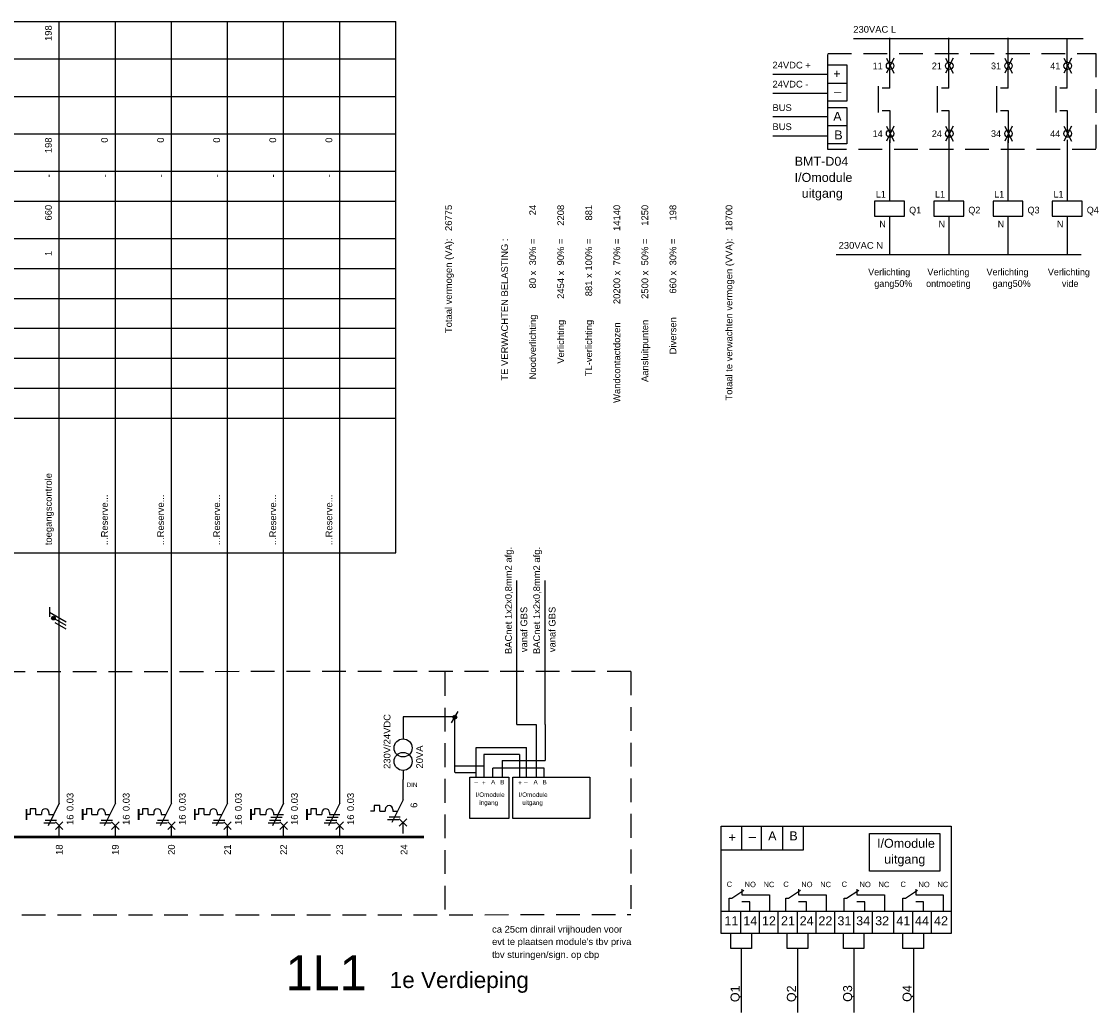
# Model space of a CAD drawing. Extents: x -1048 to 9041, y -525 to 7485.
# Tile 10 of 18: x 2203 to 2490, y 168 to 432. Entities that reach past the tile are written whole.
import ezdxf
from ezdxf.enums import TextEntityAlignment as Align

# ---------------------------------------------------------------- set-up
doc = ezdxf.new("R2010")
doc.units = 0
doc.linetypes.add('HIDDEN', pattern=[9.525, 6.35, -3.175])
doc.layers.get('0').update_dxf_attribs({"linetype": 'CONTINUOUS'})
for name, color, linetype in [('BL$2----', 7, 'CONTINUOUS'), ('EL$1----', 3, 'CONTINUOUS'), ('EL$1----_1L1', 3, 'CONTINUOUS'), ('EL$1----_3L1', 3, 'CONTINUOUS'), ('EL$1----_LK0', 3, 'CONTINUOUS'), ('EL6121--', 3, 'CONTINUOUS'), ('EL6221--', 3, 'CONTINUOUS'), ('EL6522--', 3, 'CONTINUOUS'), ('SHT00006', 7, 'CONTINUOUS')]:
    doc.layers.add(name, color=color, linetype=linetype)
doc.styles.add('BURO-012', font='ARIAL.TTF', dxfattribs={"height": 1.2})
doc.styles.add('BURO-018', font='ARIAL.TTF', dxfattribs={"height": 1.8})
doc.styles.add('EL', font='EB.shx')
doc.styles.get("Standard").update_dxf_attribs({"font": 'ARIAL.TTF'})

# ---------------------------------------------------------------- blocks, each defined once
blk = doc.blocks.new('B26A')
at = {"color": 0, "linetype": 'Continuous'}
for p, q in [((0, 9), (0, 21)), ((0, 9), (-3, 3)), ((-7.75, 6), (-8.75, 6)), ((-7.75, 7.5), (-7.75, 6)), ((-6.25, 7.5), (-7.75, 7.5)), ((-6.25, 6), (-6.25, 7.5)), ((-6.25, 6), (-4.75, 6)), ((-4.75, 6.5), (-4.75, 6)), ((-2.75, 6.5), (-2.75, 6)), ((-2.75, 6), (-1.5, 6)), ((-4.12, 3.75), (-1.12, 3.75)), ((-3.75, 4.5), (-0.75, 4.5)), ((-1, 4), (1, 2)), ((-1, 2), (1, 4)), ((0, 0), (0, 3))]:
    blk.add_line(p, q, dxfattribs=at)
at = {"color": 0, "const_width": 0.5}
blk.add_lwpolyline([(-8.75, 7.5), (-8.75, 4.5)], dxfattribs=at)
at = {"color": 0, "linetype": 'Continuous'}
blk.add_arc((-3.75, 6.5), 1, 0, 180, dxfattribs=at)
at = {"color": 1, "style": 'BURO-018'}
blk.add_attdef('E_VRIJ1', (-2.95, 11.24), '', height=1.8, rotation=90, dxfattribs=at)
at = {"color": 1, "linetype": 'Continuous', "style": 'BURO-018'}
blk.add_attdef('E_IAAN', text='', height=1.8, rotation=90, dxfattribs=at).set_placement((2, 6.9), align=Align.TOP_LEFT)
blk.add_attdef('E_IIA', text='', height=1.8, rotation=90, dxfattribs=at).set_placement((2, 6), align=Align.TOP_RIGHT)
blk = doc.blocks.new('m1')
at = {"color": 0, "linetype": 'Continuous'}
blk.add_line((0, 21), (0, 33), dxfattribs=at)
blk = doc.blocks.new('b1s')
at = {"color": 0, "linetype": 'Continuous'}
blk.add_line((0, 33), (0, 54), dxfattribs=at)
blk = doc.blocks.new('m1s')
at = {"color": 0, "linetype": 'Continuous'}
blk.add_line((0, 54), (0, 66), dxfattribs=at)
blk = doc.blocks.new('B28A')
at = {"color": 0, "linetype": 'Continuous'}
for p, q in [((0, 9), (0, 21)), ((0, 9), (-3, 3)), ((-7.75, 6), (-8.75, 6)), ((-6.25, 7.5), (-7.75, 7.5)), ((-7.75, 7.5), (-7.75, 6)), ((-6.25, 6), (-6.25, 7.5)), ((-6.25, 6), (-4.75, 6)), ((-4.75, 6.5), (-4.75, 6)), ((-4.75, 6.5), (-4.75, 6)), ((-2.75, 6.5), (-2.75, 6)), ((-2.75, 6), (0, 6)), ((-4.12, 3.75), (-1.12, 3.75)), ((-3.75, 4.5), (-0.75, 4.5)), ((-3.38, 5.25), (-0.38, 5.25)), ((-1, 4), (1, 2)), ((-1, 2), (1, 4)), ((0, 0), (0, 3))]:
    blk.add_line(p, q, dxfattribs=at)
at = {"color": 0, "const_width": 0.5}
blk.add_lwpolyline([(-8.75, 7.5), (-8.75, 4.5)], dxfattribs=at)
at = {"color": 0, "linetype": 'Continuous'}
blk.add_arc((-3.75, 6.5), 1, 0, 180, dxfattribs=at)
at = {"color": 1, "style": 'BURO-018'}
blk.add_attdef('E_VRIJ1', (-2.95, 11.24), '', height=1.8, rotation=90, dxfattribs=at)
at = {"color": 1, "linetype": 'Continuous', "style": 'BURO-018'}
blk.add_attdef('E_IAAN', text='', height=1.8, rotation=90, dxfattribs=at).set_placement((2, 6.9), align=Align.TOP_LEFT)
blk.add_attdef('E_IIA', text='', height=1.8, rotation=90, dxfattribs=at).set_placement((2, 6), align=Align.TOP_RIGHT)
blk = doc.blocks.new('0302A1_')
at = {"color": 0, "linetype": 'Continuous'}
blk.add_line((-0.87, -1.5), (0.87, 1.5), dxfattribs=at)
at = {"color": 0, "const_width": 0.5}
blk.add_lwpolyline([(-0.25, 0, 1), (0.25, 0, 1)], format="xyb", close=True, dxfattribs=at)
at = {"color": 0, "linetype": 'Continuous'}
blk.add_circle((0, 0), 0.5, dxfattribs=at)
blk = doc.blocks.new('VOLTAGELABEL')
at = {"color": 0}
blk.add_attdef('VOLTAGE', (0, 0), '', height=1.8, dxfattribs=at)
blk = doc.blocks.new('K101')
at = {"color": 0}
for p, q in [((-4, 2), (-4, -2)), ((4, 2), (-4, 2)), ((4, -2), (4, 2)), ((-4, -2), (4, -2))]:
    blk.add_line(p, q, dxfattribs=at)
at = {"style": 'EL'}
for tag, p in [('K1', (-1, 3)), ('LC', (-5, -1)), ('K2', (-1, -5))]:
    blk.add_attdef(tag, text='', height=1.8, dxfattribs=at).set_placement(p, align=Align.RIGHT)
at = {"flags": 11}
for tag, p in [('I1', (0, 2)), ('I2', (0, -2))]:
    blk.add_attdef(tag, p, '', height=1, dxfattribs=at)
at = {"style": 'EL'}
blk.add_attdef('PNAME', (4, -6), '', height=2.5, dxfattribs=at)
blk = doc.blocks.new('K213')
at = {"color": 0}
for p, q in [((-3, -3.5), (-3, 3.5)), ((0, 3), (-2, 3)), ((-2, -3), (0, -3))]:
    blk.add_line(p, q, dxfattribs=at)
at = {"style": 'EL'}
for tag, p in [('1', (-1, 5)), ('2', (-1, -6))]:
    blk.add_attdef(tag, text='', height=1.8, dxfattribs=at).set_placement(p, align=Align.RIGHT)
blk.add_attdef('RNAME', (4, -1.25), '', height=2.5, dxfattribs=at)
at = {"style": 'EL', "flags": 1}
blk.add_attdef('VDB', text='', height=1.8, dxfattribs=at).set_placement((9, -4.25), align=Align.RIGHT)
blk.add_attdef('VDS', (10, -4.25), '', height=1.8, dxfattribs=at)
blk = doc.blocks.new('X107')
at = {"color": 0}
for p, q in [((1, 2), (-1, -2)), ((-1, 2), (1, -2))]:
    blk.add_line(p, q, dxfattribs=at)
blk.add_circle((0, 0), 1, dxfattribs=at)
at = {"style": 'EL'}
for tag, p in [('LC', (-2, 2)), ('ID', (-1.99, -0.93))]:
    blk.add_attdef(tag, text='', height=1.8, dxfattribs=at).set_placement(p, align=Align.RIGHT)
at = {"style": 'EL', "flags": 1}
blk.add_attdef('PNAME', (3, 2), '', height=2.5, dxfattribs=at)
at = {"style": 'EL'}
blk.add_attdef('NO', (2.06, -0.93), '', height=1.8, dxfattribs=at)

msp = doc.modelspace()

# ---------------------------------------------------------------- linework, layer by layer
at = {"color": 0, "linetype": 'Continuous'}
for p, q in [((2209.98, 275.89), (2209.98, 273.39)), ((2209.98, 274.64), (2214.48, 272.04)), ((2214.48, 271.04), (2211.48, 272.77)), ((2214.48, 270.04), (2211.48, 271.77))]:
    msp.add_line(p, q, dxfattribs=at)
at = {"color": 0, "linetype": 'Continuous', "const_width": 0.5}
msp.add_lwpolyline([(2211.3, 273.02, 1), (2210.8, 273.02, 1)], format="xyb", close=True, dxfattribs=at)
at = {"color": 0, "linetype": 'Continuous'}
msp.add_circle((2211.05, 273.02), 0.5, dxfattribs=at)
at = {"layer": 'EL$1----', "color": 1, "linetype": 'Continuous'}
for p, q in [((2418.11, 416.06), (2423.19, 416.06)), ((2418.11, 404.68), (2423.19, 404.68))]:
    msp.add_line(p, q, dxfattribs=at)
at = {"layer": 'EL$1----', "color": 1, "linetype": 'HIDDEN'}
for p, q in [((2365.45, 258.74), (1859.68, 258.51)), ((2315.67, 258.59), (2315.67, 193.59)), ((2365.45, 258.74), (2365.45, 193.74)), ((1859.68, 193.51), (2365.45, 193.74))]:
    msp.add_line(p, q, dxfattribs=at)
msp.add_lwpolyline([(2418.13, 423.96), (2489.8, 423.96), (2489.8, 398.32), (2418.13, 398.32)], close=True, dxfattribs=at)
at = {"layer": 'EL$1----', "color": 1, "linetype": 'Continuous'}
for points in [[(2418.11, 420.9), (2423.19, 420.9), (2423.19, 411.21), (2418.11, 411.21)], [(2418.11, 409.53), (2423.19, 409.53), (2423.19, 399.84), (2418.11, 399.84)]]:
    msp.add_lwpolyline(points, close=True, dxfattribs=at)
at = {"layer": 'EL$1----', "const_width": 0.7}
msp.add_lwpolyline([(2310.1, 214.5), (2295.1, 214.5)], dxfattribs=at)
at = {"layer": 'EL$1----_1L1', "color": 1}
for p, q in [((1882.6, 432.5), (2302.6, 432.5)), ((2302.6, 290.5), (2302.6, 432.5)), ((1882.6, 422.5), (2302.6, 422.5)), ((1882.6, 412.5), (2302.6, 412.5)), ((1882.6, 402.5), (2302.6, 402.5)), ((1882.6, 392.5), (2302.6, 392.5)), ((1882.6, 384.5), (2302.6, 384.5)), ((1882.6, 374.5), (2302.6, 374.5)), ((1882.6, 366.5), (2302.6, 366.5)), ((1882.6, 358.5), (2302.6, 358.5)), ((1882.6, 350.5), (2302.6, 350.5)), ((1882.6, 342.5), (2302.6, 342.5)), ((1882.6, 334.5), (2302.6, 334.5)), ((1882.6, 326.5), (2302.6, 326.5)), ((1882.6, 290.5), (2302.6, 290.5))]:
    msp.add_line(p, q, dxfattribs=at)
at = {"layer": 'EL$1----_1L1'}
for p, q in [((2212.6, 280.5), (2212.6, 432.5)), ((2227.6, 280.5), (2227.6, 432.5)), ((2242.6, 280.5), (2242.6, 432.5)), ((2257.6, 280.5), (2257.6, 432.5)), ((2272.6, 280.5), (2272.6, 432.5)), ((2287.6, 280.5), (2287.6, 432.5))]:
    msp.add_line(p, q, dxfattribs=at)
for points in [[(2205.1, 214.5, 0.7, 0.7, 0), (2190.1, 214.5, 0.7, 0.7, 0)], [(2220.1, 214.5, 0.7, 0.7, 0), (2205.1, 214.5, 0.7, 0.7, 0)], [(2235.1, 214.5, 0.7, 0.7, 0), (2220.1, 214.5, 0.7, 0.7, 0)], [(2250.1, 214.5, 0.7, 0.7, 0), (2235.1, 214.5, 0.7, 0.7, 0)], [(2265.1, 214.5, 0.7, 0.7, 0), (2250.1, 214.5, 0.7, 0.7, 0)], [(2280.1, 214.5, 0.7, 0.7, 0), (2265.1, 214.5, 0.7, 0.7, 0)], [(2295.1, 214.5, 0.7, 0.7, 0), (2280.1, 214.5, 0.7, 0.7, 0)]]:
    msp.add_lwpolyline(points, format="xyseb", dxfattribs=at)
at = {"layer": 'EL$1----_LK0', "linetype": 'Continuous'}
for p, q in [((2318.39, 246.65), (2304.55, 246.65)), ((2304.55, 246.65), (2304.55, 240.72)), ((2304.54, 232.28), (2304.54, 229.88)), ((2304.54, 224.38), (2304.54, 229.88)), ((2296.79, 222.88), (2296.79, 221.38)), ((2298.29, 222.88), (2296.79, 222.88)), ((2298.29, 221.38), (2298.29, 222.88)), ((2299.79, 221.88), (2299.79, 221.38)), ((2304.54, 224.38), (2301.54, 218.38)), ((2301.79, 221.88), (2301.79, 221.38)), ((2296.79, 221.38), (2295.79, 221.38)), ((2298.29, 221.38), (2299.79, 221.38)), ((2300.41, 219.13), (2303.41, 219.13)), ((2300.79, 219.88), (2303.79, 219.88)), ((2301.79, 221.38), (2303.04, 221.38)), ((2303.54, 219.38), (2305.54, 217.38)), ((2303.54, 217.38), (2305.54, 219.38)), ((2304.54, 215.38), (2304.54, 218.38))]:
    msp.add_line(p, q, dxfattribs=at)
for centre in [(2304.54, 238.29), (2304.54, 234.68)]:
    msp.add_circle(centre, 2.41, dxfattribs=at)
msp.add_arc((2300.79, 221.88), 1, 0, 180, dxfattribs=at)
at = {"layer": 'EL6121--', "color": 1, "linetype": 'Continuous'}
for p, q in [((2318.39, 231.76), (2318.39, 246.65)), ((2324.06, 230.45), (2324.06, 238.4)), ((2324.06, 238.4), (2337.53, 238.4)), ((2335.67, 236.54), (2326.1, 236.54)), ((2326.1, 236.54), (2326.1, 230.45)), ((2335.67, 236.54), (2335.67, 230.5)), ((2337.53, 230.45), (2337.53, 238.4)), ((2326.1, 233.42), (2318.45, 233.42)), ((2318.45, 231.76), (2324.06, 231.76)), ((2395.11, 211.02), (2395.11, 217.39)), ((2400.38, 211.02), (2400.38, 217.39)), ((2406.08, 211.02), (2406.08, 217.39)), ((2411.6, 211.02), (2411.6, 217.39)), ((2389.59, 211.02), (2411.6, 211.02)), ((2392.42, 198.1), (2395.68, 200.23)), ((2395.15, 200.51), (2395.15, 198.99)), ((2395.15, 198.99), (2402.51, 198.99)), ((2402.51, 198.99), (2402.51, 194.64)), ((2407.57, 198.1), (2410.83, 200.23)), ((2410.3, 200.51), (2410.3, 198.99)), ((2410.3, 198.99), (2417.66, 198.99)), ((2417.66, 198.99), (2417.66, 194.64)), ((2423.15, 198.1), (2426.41, 200.23)), ((2425.89, 200.51), (2425.89, 198.99)), ((2425.89, 198.99), (2433.24, 198.99)), ((2433.24, 198.99), (2433.24, 194.64)), ((2438.9, 198.1), (2442.15, 200.23)), ((2441.63, 200.51), (2441.63, 198.99)), ((2441.63, 198.99), (2448.98, 198.99)), ((2448.98, 198.99), (2448.98, 194.64)), ((2391.73, 194.84), (2391.73, 198.1)), ((2391.73, 198.1), (2392.42, 198.1)), ((2397.26, 197.18), (2395.15, 197.18)), ((2397.26, 194.72), (2397.26, 197.18)), ((2406.89, 194.84), (2406.89, 198.1)), ((2406.89, 198.1), (2407.57, 198.1)), ((2412.42, 197.18), (2410.3, 197.18)), ((2412.42, 194.72), (2412.42, 197.18)), ((2422.47, 194.84), (2422.47, 198.1)), ((2422.47, 198.1), (2423.15, 198.1)), ((2428, 197.18), (2425.89, 197.18)), ((2428, 194.72), (2428, 197.18)), ((2438.21, 194.84), (2438.21, 198.1)), ((2438.21, 198.1), (2438.9, 198.1)), ((2443.74, 197.18), (2441.63, 197.18)), ((2443.74, 194.72), (2443.74, 197.18)), ((2394.76, 194.69), (2394.76, 188.71)), ((2399.8, 194.69), (2399.8, 188.71)), ((2409.9, 194.69), (2409.9, 188.71)), ((2414.9, 194.69), (2414.9, 188.71)), ((2424.99, 194.69), (2424.99, 188.71)), ((2430, 194.69), (2430, 188.71)), ((2440.74, 194.69), (2440.74, 188.71)), ((2445.74, 194.69), (2445.74, 188.71)), ((2392.19, 184.71), (2392.19, 188.55)), ((2397.69, 188.55), (2397.69, 184.71)), ((2407.25, 184.71), (2407.25, 188.55)), ((2412.75, 188.55), (2412.75, 184.71)), ((2422.29, 184.71), (2422.29, 188.55)), ((2427.8, 188.55), (2427.8, 184.71)), ((2438.19, 184.71), (2438.19, 188.55)), ((2443.7, 188.55), (2443.7, 184.71)), ((2397.69, 184.71), (2392.19, 184.71)), ((2394.99, 184.6), (2394.99, 167.58)), ((2412.75, 184.71), (2407.25, 184.71)), ((2410.05, 184.6), (2410.05, 167.58)), ((2427.8, 184.71), (2422.29, 184.71)), ((2425.1, 184.6), (2425.1, 167.58)), ((2443.7, 184.71), (2438.19, 184.71)), ((2441, 184.6), (2441, 167.58))]:
    msp.add_line(p, q, dxfattribs=at)
at = {"layer": 'EL6121--', "linetype": 'Continuous'}
for p, q in [((2335, 244.54), (2340.13, 244.54)), ((2340.13, 244.54), (2340.13, 230.52)), ((2342.55, 244.54), (2342.55, 234.96)), ((2331.06, 234.96), (2331.06, 230.52)), ((2331.06, 234.96), (2342.55, 234.96)), ((2342.23, 232.88), (2328.52, 232.88)), ((2328.52, 230.52), (2328.52, 232.88)), ((2342.23, 230.52), (2342.23, 232.88)), ((2389.6, 194.69), (2451.15, 194.69)), ((2404.8, 194.69), (2404.8, 188.71)), ((2419.91, 194.69), (2419.91, 188.71)), ((2435.65, 194.69), (2435.65, 188.71))]:
    msp.add_line(p, q, dxfattribs=at)
for points in [[(2322.41, 230.46), (2332.8, 230.46), (2332.8, 219.39), (2322.41, 219.39)], [(2333.9, 230.46), (2354.47, 230.46), (2354.47, 219.39), (2333.9, 219.39)], [(2389.59, 217.38), (2451.09, 217.38), (2451.09, 188.71), (2389.59, 188.71)]]:
    msp.add_lwpolyline(points, close=True, dxfattribs=at)
at = {"layer": 'EL6121--', "color": 1, "linetype": 'Continuous'}
msp.add_lwpolyline([(2429.27, 215.4), (2448.04, 215.4), (2448.04, 205.34), (2429.27, 205.34)], close=True, dxfattribs=at)
at = {"layer": 'EL6522--'}
for p, q in [((2335, 244.54), (2335, 283.02)), ((2342.55, 244.54), (2342.55, 283.02))]:
    msp.add_line(p, q, dxfattribs=at)
at = {"layer": 'SHT00006', "color": 7}
for points in [[(2425.01, 428.01), (2486.44, 428.01)], [(2403.4, 418.45), (2418.11, 418.45)], [(2403.4, 413.36), (2418.11, 413.36)], [(2403.4, 407.08), (2418.11, 407.08)], [(2403.4, 401.98), (2418.11, 401.98)], [(2420.39, 370.25), (2485.87, 370.25)]]:
    msp.add_lwpolyline(points, dxfattribs=at)
at = {"layer": 'SHT00006', "linetype": 'Continuous'}
for points in [[(2434.67, 414.69), (2434.67, 428.15)], [(2450.5, 414.69), (2450.5, 428.15)], [(2466.32, 414.69), (2466.32, 428.15)], [(2482.17, 414.69), (2482.17, 428)], [(2434.67, 408.69), (2434.67, 400.1)], [(2450.5, 408.69), (2450.5, 400.1)], [(2466.32, 408.69), (2466.32, 400.1)], [(2482.17, 408.69), (2482.17, 401.99)]]:
    msp.add_lwpolyline(points, dxfattribs=at)
at = {"layer": 'SHT00006'}
for points in [[(2434.65, 400.84), (2434.65, 395.44)], [(2434.65, 400.84), (2434.65, 395.44)], [(2450.48, 400.84), (2450.48, 395.44)], [(2450.48, 400.84), (2450.48, 395.44)], [(2466.3, 400.84), (2466.3, 395.44)], [(2466.3, 400.84), (2466.3, 395.44)], [(2482.15, 400.84), (2482.15, 395.44)], [(2434.65, 395.44), (2434.65, 384.44)], [(2450.48, 395.44), (2450.48, 384.44)], [(2466.3, 395.44), (2466.3, 384.44)], [(2482.15, 395.44), (2482.15, 384.44)], [(2434.65, 380.43), (2434.65, 370.25)], [(2450.48, 380.43), (2450.48, 370.25)], [(2466.3, 380.43), (2466.3, 370.25)], [(2482.15, 380.43), (2482.15, 370.25)]]:
    msp.add_lwpolyline(points, dxfattribs=at)

# ---------------------------------------------------------------- block references
at = {"layer": 'EL$1----'}
msp.add_blockref('0302A1_', (2318.39, 246.55), dxfattribs=at)
msp.add_blockref('0302A1_', (2318.39, 246.55), dxfattribs=at)
at = {"layer": 'EL$1----_1L1'}
for name, p in [('m1s', (2212.6, 214.5)), ('m1s', (2227.6, 214.5)), ('m1s', (2242.6, 214.5)), ('m1s', (2257.6, 214.5)), ('m1s', (2272.6, 214.5)), ('m1s', (2287.6, 214.5)), ('b1s', (2212.6, 214.5)), ('b1s', (2227.6, 214.5)), ('b1s', (2242.6, 214.5)), ('b1s', (2257.6, 214.5)), ('b1s', (2272.6, 214.5)), ('b1s', (2287.6, 214.5)), ('m1', (2212.6, 214.5)), ('m1', (2227.6, 214.5)), ('m1', (2242.6, 214.5)), ('m1', (2257.6, 214.5)), ('m1', (2272.6, 214.5)), ('m1', (2287.6, 214.5))]:
    msp.add_blockref(name, p, dxfattribs=at)
for name, p, values in [('B26A', (2212.6, 214.5), {'E_IIA': '16', 'E_IAAN': '0.03'}), ('B26A', (2227.6, 214.5), {'E_IIA': '16', 'E_IAAN': '0.03'}), ('B26A', (2242.6, 214.5), {'E_IIA': '16', 'E_IAAN': '0.03'}), ('B26A', (2257.6, 214.5), {'E_IIA': '16', 'E_IAAN': '0.03'}), ('B28A', (2272.6, 214.5), {'E_IAAN': '0.03', 'E_IIA': '16'}), ('B28A', (2287.6, 214.5), {'E_IAAN': '0.03', 'E_IIA': '16'})]:
    msp.add_blockref(name, p, dxfattribs=at).add_auto_attribs(values)
at = {"layer": 'SHT00006'}
for name, p, values in [('VOLTAGELABEL', (2424.93, 429.51), {'VOLTAGE': '230VAC L'}), ('VOLTAGELABEL', (2403.32, 419.95), {'VOLTAGE': '24VDC +'}), ('X107', (2434.78, 420.67), {'ID': '11'}), ('X107', (2450.61, 420.67), {'ID': '21'}), ('X107', (2466.43, 420.67), {'ID': '31'}), ('X107', (2482.28, 420.67), {'ID': '41'}), ('VOLTAGELABEL', (2403.32, 414.86), {'VOLTAGE': '24VDC -'}), ('VOLTAGELABEL', (2403.32, 408.58), {'VOLTAGE': 'BUS'}), ('VOLTAGELABEL', (2403.32, 403.48), {'VOLTAGE': 'BUS'}), ('X107', (2434.78, 402.55), {'ID': '14'}), ('X107', (2450.61, 402.55), {'ID': '24'}), ('X107', (2466.43, 402.55), {'ID': '34'}), ('X107', (2482.28, 402.55), {'ID': '44'}), ('K101', (2434.65, 382.44), {'K1': 'L1', 'K2': 'N'}), ('K101', (2450.48, 382.44), {'K1': 'L1', 'K2': 'N'}), ('K101', (2466.3, 382.44), {'K1': 'L1', 'K2': 'N'}), ('K101', (2482.15, 382.44), {'K1': 'L1', 'K2': 'N'}), ('VOLTAGELABEL', (2421.02, 371.75), {'VOLTAGE': '230VAC N'})]:
    msp.add_blockref(name, p, dxfattribs=at).add_auto_attribs(values)
at = {"layer": 'SHT00006', "color": 0, "linetype": 'Continuous'}
for p in [(2434.67, 411.69), (2450.5, 411.69), (2466.32, 411.69), (2482.17, 411.69)]:
    msp.add_blockref('K213', p, dxfattribs=at)

# ---------------------------------------------------------------- texts
at = {"color": 1, "linetype": 'Continuous', "style": 'BURO-018'}
msp.add_attdef('6', text='', height=1.8, rotation=90, dxfattribs=at).set_placement((2306.54, 222.28), align=Align.TOP_LEFT)
at = {"layer": 'BL$2----', "color": 4, "linetype": 'Continuous', "style": 'BURO-012'}
msp.add_text('1L1', height=9.31, dxfattribs=at).set_placement((2273.11, 173.53))
at = {"layer": 'EL$1----', "color": 2, "linetype": 'Continuous', "style": 'BURO-018'}
for s, p in [('BACnet 1x2x0,8mm2 afg. ', (2333.62, 263.39)), ('BACnet 1x2x0,8mm2 afg. ', (2341.17, 263.39)), ('vanaf GBS', (2337.75, 263.89)), ('vanaf GBS', (2345.3, 263.89))]:
    msp.add_text(s, height=1.8, rotation=90, dxfattribs=at).set_placement(p)
at = {"layer": 'EL$1----', "color": 1, "linetype": 'Continuous', "style": 'BURO-018'}
for s, p in [('230V/24VDC', (2301.17, 232.69)), ('20VA', (2309.86, 232.8))]:
    msp.add_text(s, height=1.8, rotation=90, dxfattribs=at).set_placement(p)
at = {"layer": 'EL$1----', "color": 2, "linetype": 'Continuous', "style": 'BURO-018'}
for s, height, p in [('ca 25cm dinrail vrijhouden voor', 1.8, (2328.34, 188.93)), ("evt te plaatsen module's tbv priva", 1.8, (2328.34, 185.61)), ('tbv sturingen/sign. op cbp', 1.8, (2328.34, 182.14)), ('1e Verdieping', 4.32, (2300.96, 174.11))]:
    msp.add_text(s, height=height, dxfattribs=at).set_placement(p)
at = {"layer": 'EL$1----_1L1', "color": 1, "style": 'BURO-018'}
for s, p in [('198', (2210.6, 431.5)), ('198', (2210.6, 401.5)), ('0', (2225.6, 401.5)), ('0', (2240.6, 401.5)), ('0', (2255.6, 401.5)), ('0', (2270.6, 401.5)), ('0', (2285.6, 401.5)), ('-', (2210.6, 391.7)), ('-', (2225.6, 391.7)), ('-', (2240.6, 391.7)), ('-', (2255.6, 391.7)), ('-', (2270.6, 391.7)), ('-', (2285.6, 391.7)), ('660', (2210.6, 383.5)), ('26775', (2317.6, 383.5)), ('        24', (2340.1, 383.5)), ('      2208', (2347.6, 383.5)), ('       881', (2355.1, 383.5)), ('     14140', (2362.6, 383.5)), ('      1250', (2370.1, 383.5)), ('       198', (2377.6, 383.5)), ('18700', (2392.6, 383.5)), ('Noodverlichting          80 x  30% =', (2340.1, 374.5)), ('Verlichting        2454 x  90% =', (2347.6, 374.5)), ('TL-verlichting         881 x 100% =', (2355.1, 374.5)), ('Wandcontactdozen       20200 x  70% =', (2362.6, 374.5)), ('Aansluitpunten        2500 x  50% =', (2370.1, 374.5)), ('Diversen         660 x  30% =', (2377.6, 374.5)), ('Totaal vermogen (VA):', (2317.6, 374.5)), ('TE VERWACHTEN BELASTING :', (2332.6, 374.5)), ('Totaal te verwachten vermogen (VVA):', (2392.6, 374.5))]:
    msp.add_text(s, height=1.8, rotation=90, dxfattribs=at).set_placement(p, align=Align.RIGHT)
msp.add_text('1', height=1.8, rotation=90, dxfattribs=at).set_placement((2210.6, 370.5), align=Align.CENTER)
for s, p in [('toegangscontrole', (2210.6, 292.5)), ('...Reserve...', (2225.6, 292.5)), ('...Reserve...', (2240.6, 292.5)), ('...Reserve...', (2255.6, 292.5)), ('...Reserve...', (2270.6, 292.5)), ('...Reserve...', (2285.6, 292.5))]:
    msp.add_text(s, height=1.8, rotation=90, dxfattribs=at).set_placement(p)
for s, p in [('18', (2212.6, 212.5)), ('19', (2227.6, 212.5)), ('20', (2242.6, 212.5)), ('21', (2257.6, 212.5)), ('22', (2272.6, 212.5)), ('23', (2287.6, 212.5))]:
    msp.add_text(s, height=1.8, rotation=90, dxfattribs=at).set_placement(p, align=Align.MIDDLE_RIGHT)
at = {"layer": 'EL$1----_3L1', "color": 1, "style": 'BURO-018'}
msp.add_text('24', height=1.8, rotation=90, dxfattribs=at).set_placement((2304.8, 212.5), align=Align.MIDDLE_RIGHT)
at = {"layer": 'EL6221--', "color": 1, "linetype": 'Continuous', "style": 'BURO-012'}
for s, height, p in [('+', 2.4, (2419.58, 417.34)), ('_', 2.4, (2419.85, 414.14)), ('A', 2.4, (2419.58, 405.96)), ('B', 2.4, (2419.85, 400.98)), ('BMT-D04', 2.4, (2409.27, 393.94)), ('I/Omodule', 2.4, (2409.24, 389.63)), ('uitgang', 2.4, (2411.14, 385.39)), ('DIN', 1.2, (2305.49, 227.83)), ('_', 1.2, (2323.62, 229.24)), ('+', 1.2, (2325.63, 228.38)), ('A', 1.2, (2328.08, 228.56)), ('B', 1.2, (2330.5, 228.56)), ('+', 1.2, (2335.32, 228.38)), ('_', 1.2, (2336.92, 229.24)), ('A', 1.2, (2339.43, 228.56)), ('B', 1.2, (2341.85, 228.56)), ('I/Omodule', 1.2, (2323.98, 225.2)), ('I/Omodule', 1.2, (2335.47, 225.2)), ('ingang', 1.2, (2324.93, 223.08)), ('uitgang', 1.2, (2336.42, 223.08)), ('A', 2.4, (2402.17, 213.59)), ('B', 2.4, (2407.83, 213.59)), ('+', 2.4, (2391.57, 213.22)), ('_', 2.4, (2397.01, 214.94)), ('I/Omodule', 2.4, (2431.29, 211.6)), ('uitgang', 2.4, (2433.2, 207.36)), ('C', 1.44, (2391.08, 201.13)), ('NO', 1.44, (2395.88, 201.08)), ('NC', 1.44, (2400.94, 201.08)), ('C', 1.44, (2406.23, 201.13)), ('NO', 1.44, (2411.03, 201.08)), ('NC', 1.44, (2416.1, 201.08)), ('C', 1.44, (2421.81, 201.13)), ('NO', 1.44, (2426.61, 201.08)), ('NC', 1.44, (2431.68, 201.08)), ('C', 1.44, (2437.55, 201.13)), ('NO', 1.44, (2442.35, 201.08)), ('NC', 1.44, (2447.42, 201.08)), ('11', 2.4, (2390.47, 190.89)), ('14', 2.4, (2395.51, 190.89)), ('12', 2.4, (2400.51, 190.89)), ('21', 2.4, (2405.61, 190.89)), ('24', 2.4, (2410.61, 190.89)), ('22', 2.4, (2415.62, 190.89)), ('31', 2.4, (2420.7, 190.89)), ('34', 2.4, (2425.71, 190.89)), ('32', 2.4, (2430.79, 190.89)), ('41', 2.4, (2436.45, 190.89)), ('44', 2.4, (2441.45, 190.89)), ('42', 2.4, (2446.54, 190.89))]:
    msp.add_text(s, height=height, dxfattribs=at).set_placement(p)
for s, p in [('Q1', (2394.52, 170.34)), ('Q2', (2409.58, 170.34)), ('Q3', (2424.62, 170.41)), ('Q4', (2440.52, 170.41))]:
    msp.add_text(s, height=2.4, rotation=90, dxfattribs=at).set_placement(p)
at = {"layer": 'SHT00006', "style": 'EL'}
for s, p in [('Q1', (2441.48, 381.19)), ('Q2', (2457.31, 381.19)), ('Q3', (2473.14, 381.19)), ('Q4', (2488.98, 381.19)), ('Verlichting', (2434.54, 364.64)), ('Verlichting', (2450.37, 364.64)), ('Verlichting', (2466.19, 364.64)), ('Verlichting', (2482.59, 364.64)), ('gang50%%% ', (2435.97, 361.55)), ('ontmoeting', (2450.37, 361.55)), ('gang50%%% ', (2467.62, 361.55)), ('vide', (2482.94, 361.55))]:
    msp.add_text(s, height=1.8, dxfattribs=at).set_placement(p, align=Align.CENTER)

doc.saveas('drawing.dxf')
